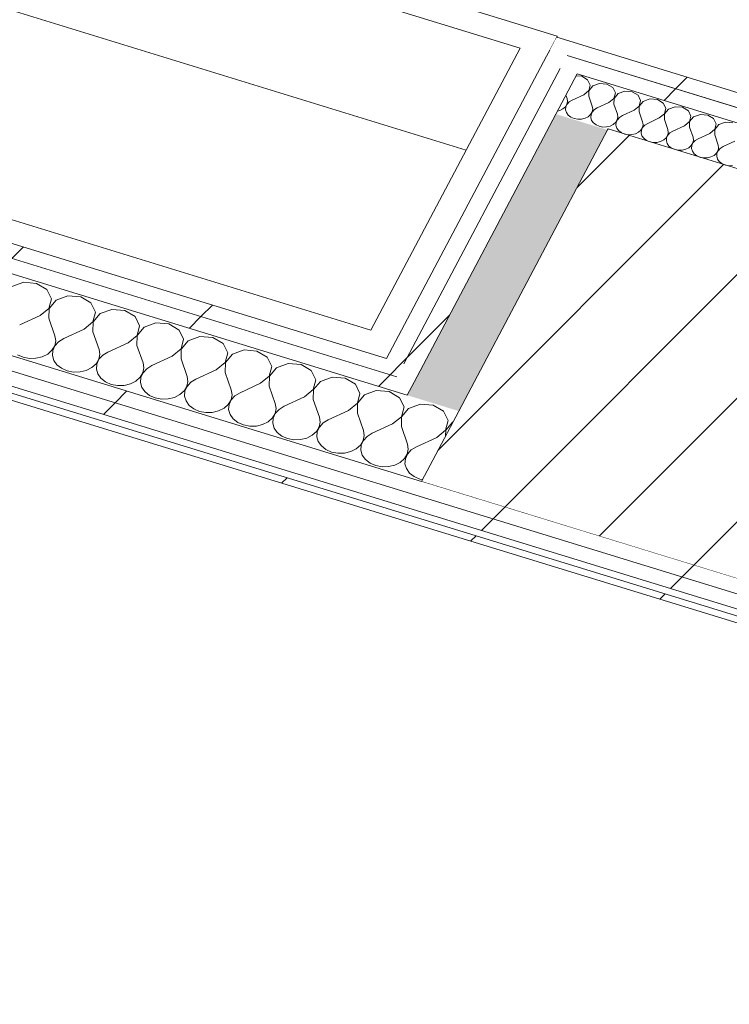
# Model space of a CAD drawing. Header units: millimetres. Extents: x -2220 to 52371, y -4077 to 6953.
# Tile 28 of 256: x 1041 to 1570, y 481 to 1213. Entities that reach past the tile are written whole.
import ezdxf

# ---------------------------------------------------------------- set-up
doc = ezdxf.new("R2010")
doc.units = ezdxf.units.MM
doc.header["$MEASUREMENT"] = 0
doc.linetypes.add('Wipeout_Contour', pattern=[1000, 0, -1000])
for name, color, linetype in [('10_ESTR_Pilars', 7, 'Continuous'), ('Nuevo_08_E_Envans secs', 7, 'Continuous'), ('Nuevo_09_EI_Mobiliari cuines', 7, 'Continuous')]:
    doc.layers.add(name, color=color, linetype=linetype)
for name, color, linetype, lineweight in [('10_ESTR_Pilars_Pluma_Nº__28', 7, 'Continuous', 20), ('10_ESTR_Pilars_Pluma_Nº__42', 8, 'Continuous', 25), ('Nuevo_08_E_Envans secs_Pluma_Nº__1', 7, 'Continuous', 5), ('Nuevo_09_EI_Mobiliari cuines_Pluma_Nº__1', 7, 'Continuous', 5)]:
    doc.layers.add(name, color=color, linetype=linetype, lineweight=lineweight)
for name, color, linetype, lineweight, true_color in [('Nuevo_08_E_Envans secs_Pluma_Nº__102', 7, 'Continuous', 5, 0xcccccc), ('Nuevo_08_E_Envans secs_Pluma_Nº__171', 171, 'Continuous', 13, 0xaaaaff), ('Nuevo_08_E_Envans secs_Pluma_Nº__177', 7, 'Continuous', 15, 0xf7e046)]:
    doc.layers.add(name, color=color, linetype=linetype, lineweight=lineweight, true_color=true_color)
pattern_1 = [(45, (0, 0), (-183.848, 183.848), [195, -65]), (45, (7e-14, 183.85), (-183.848, 183.848), [195, -65])]

# ---------------------------------------------------------------- blocks, each defined once
blk = doc.blocks.new('Elem Sección_18_1')
at = {"color": 254, "linetype": 'Wipeout_Contour', "lineweight": 0, "ltscale": 7554.124178}
blk.add_wipeout([(1479.36, 1132.12), (1340.4, 869.91), (1783.27, 734), (1922.23, 996.21)], dxfattribs=at).dxf.layer = '10_ESTR_Pilars'
at = {"layer": '10_ESTR_Pilars_Pluma_Nº__42', "linetype": 'Continuous', "lineweight": 25}
h = blk.add_hatch(dxfattribs=at)
h.set_pattern_fill('00_GCT_trama_45º_e1_400__05', color=8, style=0, pattern_type=2)
h.set_pattern_definition([(45, (0, 0), (-45.962, 45.962), [])])
h.paths.add_polyline_path([(1479.36, 1132.12), (1340.4, 869.91), (1783.27, 734), (1922.23, 996.21)])
at = {"layer": '10_ESTR_Pilars_Pluma_Nº__28', "color": 7, "linetype": 'Continuous', "lineweight": 20}
for p, q in [((1479.36, 1132.12), (1922.23, 996.21)), ((1340.4, 869.91), (1783.27, 734))]:
    blk.add_line(p, q, dxfattribs=at)
at = {"layer": '10_ESTR_Pilars_Pluma_Nº__28', "color": 7, "linetype": 'Continuous', "lineweight": 20, "flags": 128}
blk.add_lwpolyline([(1479.36, 1132.12), (1478.97, 1131.37), (1368.2, 922.35), (1340.4, 869.91)], dxfattribs=at)
blk = doc.blocks.new('*X79')
at = {"layer": 'Nuevo_08_E_Envans secs_Pluma_Nº__102', "color": 254, "linetype": 'Continuous', "lineweight": 5, "true_color": 0xcccccc}
for p, q in [((1044.43, 1018.09), (1035.71, 1014.91)), ((1054.04, 1017.31), (1044.43, 1018.09)), ((1061.67, 1012.8), (1054.04, 1017.31)), ((1065.05, 1005.91), (1061.67, 1012.8)), ((1063.16, 998.69), (1065.05, 1005.91)), ((1068.51, 1004.85), (1063.29, 998.65)), ((1077.23, 1008.03), (1068.51, 1004.85)), ((1086.84, 1007.25), (1077.23, 1008.03)), ((1094.48, 1002.73), (1086.84, 1007.25)), ((1056.57, 993.31), (1063.16, 998.69)), ((1063.29, 998.65), (1063.13, 991.3)), ((1097.85, 995.84), (1094.48, 1002.73)), ((1095.97, 988.63), (1097.85, 995.84)), ((1110.03, 997.96), (1101.32, 994.78)), ((1119.65, 997.18), (1110.03, 997.96)), ((1127.28, 992.67), (1119.65, 997.18)), ((1056.57, 993.31), (1041.44, 986.34)), ((1063.13, 991.3), (1067.68, 978.29)), ((1089.38, 983.24), (1095.97, 988.63)), ((1096.1, 988.58), (1095.94, 981.23)), ((1101.32, 994.78), (1096.1, 988.58)), ((1130.66, 985.77), (1127.28, 992.67)), ((1089.38, 983.24), (1074.24, 976.27)), ((1095.94, 981.23), (1100.48, 968.22)), ((1128.77, 978.56), (1130.66, 985.77)), ((1134.12, 984.71), (1128.9, 978.52)), ((1142.84, 987.89), (1134.12, 984.71)), ((1152.45, 987.11), (1142.84, 987.89)), ((1160.09, 982.6), (1152.45, 987.11)), ((1163.46, 975.71), (1160.09, 982.6)), ((1067.52, 970.93), (1068.27, 974.6)), ((1070.45, 973.93), (1067.65, 970.89)), ((1068.27, 974.6), (1067.68, 978.29)), ((1074.24, 976.27), (1070.45, 973.93)), ((1122.18, 973.17), (1128.77, 978.56)), ((1128.9, 978.52), (1128.74, 971.16)), ((1161.58, 968.49), (1163.46, 975.71)), ((1166.93, 974.64), (1161.71, 968.45)), ((1175.64, 977.83), (1166.93, 974.64)), ((1185.26, 977.04), (1175.64, 977.83)), ((1192.89, 972.53), (1185.26, 977.04)), ((1062.3, 964.74), (1065.48, 967.56)), ((1065.48, 967.56), (1067.52, 970.93)), ((1066.05, 967.38), (1065.76, 963.67)), ((1067.65, 970.89), (1066.05, 967.38)), ((1101.08, 964.53), (1100.48, 968.22)), ((1122.18, 973.17), (1107.05, 966.21)), ((1128.74, 971.16), (1133.29, 958.15)), ((1154.99, 963.11), (1161.58, 968.49)), ((1161.71, 968.45), (1161.55, 961.09)), ((1196.27, 965.64), (1192.89, 972.53)), ((1208.45, 967.76), (1199.73, 964.58)), ((1218.06, 966.98), (1208.45, 967.76)), ((1225.7, 962.47), (1218.06, 966.98)), ((1039.74, 964.19), (1043.97, 962.34)), ((1043.97, 962.34), (1048.7, 961.44)), ((1048.7, 961.44), (1053.58, 961.55)), ((1053.58, 961.55), (1058.23, 962.68)), ((1058.23, 962.68), (1062.3, 964.74)), ((1065.76, 963.67), (1066.82, 960.05)), ((1066.82, 960.05), (1069.14, 956.78)), ((1098.28, 957.49), (1100.32, 960.86)), ((1100.46, 960.82), (1098.85, 957.31)), ((1100.32, 960.86), (1101.08, 964.53)), ((1103.26, 963.86), (1100.46, 960.82)), ((1107.05, 966.21), (1103.26, 963.86)), ((1154.99, 963.11), (1139.85, 956.14)), ((1161.55, 961.09), (1166.09, 948.08)), ((1194.38, 958.42), (1196.27, 965.64)), ((1199.73, 964.58), (1194.51, 958.38)), ((1229.07, 955.57), (1225.7, 962.47)), ((1069.14, 956.78), (1072.54, 954.12)), ((1072.54, 954.12), (1076.78, 952.27)), ((1076.78, 952.27), (1081.51, 951.37)), ((1086.39, 951.49), (1091.04, 952.62)), ((1091.04, 952.62), (1095.1, 954.67)), ((1095.1, 954.67), (1098.28, 957.49)), ((1098.85, 957.31), (1098.57, 953.61)), ((1098.57, 953.61), (1099.63, 949.98)), ((1133.13, 950.79), (1133.88, 954.46)), ((1136.06, 953.8), (1133.26, 950.75)), ((1133.88, 954.46), (1133.29, 958.15)), ((1139.85, 956.14), (1136.06, 953.8)), ((1187.79, 953.04), (1172.66, 946.07)), ((1187.79, 953.04), (1194.38, 958.42)), ((1194.51, 958.38), (1194.35, 951.03)), ((1227.19, 948.36), (1229.07, 955.57)), ((1232.54, 954.51), (1227.32, 948.32)), ((1241.25, 957.69), (1232.54, 954.51)), ((1250.87, 956.91), (1241.25, 957.69)), ((1258.5, 952.4), (1250.87, 956.91)), ((1261.88, 945.5), (1258.5, 952.4)), ((1081.51, 951.37), (1086.39, 951.49)), ((1099.63, 949.98), (1101.95, 946.71)), ((1101.95, 946.71), (1105.35, 944.05)), ((1123.84, 942.55), (1127.91, 944.6)), ((1127.91, 944.6), (1131.08, 947.42)), ((1131.08, 947.42), (1133.13, 950.79)), ((1131.66, 947.25), (1131.37, 943.54)), ((1133.26, 950.75), (1131.66, 947.25)), ((1166.69, 944.4), (1166.09, 948.08)), ((1172.66, 946.07), (1168.87, 943.73)), ((1194.35, 951.03), (1198.9, 938.02)), ((1220.6, 942.97), (1227.19, 948.36)), ((1227.32, 948.32), (1227.16, 940.96)), ((1259.99, 938.29), (1261.88, 945.5)), ((1274.06, 947.62), (1265.34, 944.44)), ((1283.67, 946.84), (1274.06, 947.62)), ((1291.31, 942.33), (1283.67, 946.84)), ((1105.35, 944.05), (1109.58, 942.2)), ((1109.58, 942.2), (1114.31, 941.3)), ((1114.31, 941.3), (1119.19, 941.42)), ((1119.19, 941.42), (1123.84, 942.55)), ((1131.37, 943.54), (1132.43, 939.91)), ((1132.43, 939.91), (1134.75, 936.64)), ((1160.71, 934.53), (1163.89, 937.35)), ((1163.89, 937.35), (1165.93, 940.73)), ((1166.07, 940.69), (1164.46, 937.18)), ((1165.93, 940.73), (1166.69, 944.4)), ((1168.87, 943.73), (1166.07, 940.69)), ((1199.49, 934.33), (1198.9, 938.02)), ((1220.6, 942.97), (1205.46, 936)), ((1227.16, 940.96), (1231.7, 927.95)), ((1253.4, 932.9), (1259.99, 938.29)), ((1260.12, 938.25), (1259.96, 930.89)), ((1265.34, 944.44), (1260.12, 938.25)), ((1294.68, 935.44), (1291.31, 942.33)), ((1306.86, 937.56), (1298.15, 934.37)), ((1316.48, 936.77), (1306.86, 937.56)), ((1134.75, 936.64), (1138.15, 933.98)), ((1138.15, 933.98), (1142.38, 932.13)), ((1142.38, 932.13), (1147.12, 931.23)), ((1147.12, 931.23), (1152, 931.35)), ((1152, 931.35), (1156.65, 932.48)), ((1156.65, 932.48), (1160.71, 934.53)), ((1164.46, 937.18), (1164.18, 933.47)), ((1164.18, 933.47), (1165.24, 929.84)), ((1196.69, 927.29), (1198.74, 930.66)), ((1198.87, 930.62), (1197.27, 927.11)), ((1198.74, 930.66), (1199.49, 934.33)), ((1201.67, 933.66), (1198.87, 930.62)), ((1205.46, 936), (1201.67, 933.66)), ((1253.4, 932.9), (1238.26, 925.94)), ((1259.96, 930.89), (1264.51, 917.88)), ((1292.8, 928.22), (1294.68, 935.44)), ((1298.15, 934.37), (1292.93, 928.18)), ((1324.11, 932.26), (1316.48, 936.77)), ((1327.49, 925.37), (1324.11, 932.26)), ((1165.24, 929.84), (1167.55, 926.58)), ((1167.55, 926.58), (1170.96, 923.92)), ((1170.96, 923.92), (1175.19, 922.07)), ((1189.45, 922.41), (1193.52, 924.47)), ((1193.52, 924.47), (1196.69, 927.29)), ((1197.27, 927.11), (1196.98, 923.4)), ((1196.98, 923.4), (1198.04, 919.78)), ((1231.54, 920.59), (1232.3, 924.26)), ((1234.48, 923.59), (1231.67, 920.55)), ((1232.3, 924.26), (1231.7, 927.95)), ((1238.26, 925.94), (1234.48, 923.59)), ((1286.2, 922.84), (1271.07, 915.87)), ((1286.2, 922.84), (1292.8, 928.22)), ((1292.93, 928.18), (1292.77, 920.82)), ((1325.6, 918.15), (1327.49, 925.37)), ((1330.95, 924.31), (1325.73, 918.11)), ((1339.67, 927.49), (1330.95, 924.31)), ((1349.28, 926.71), (1339.67, 927.49)), ((1356.92, 922.2), (1349.28, 926.71)), ((1175.19, 922.07), (1179.92, 921.17)), ((1179.92, 921.17), (1184.8, 921.28)), ((1184.8, 921.28), (1189.45, 922.41)), ((1198.04, 919.78), (1200.36, 916.51)), ((1200.36, 916.51), (1203.76, 913.85)), ((1226.32, 914.4), (1229.5, 917.22)), ((1229.5, 917.22), (1231.54, 920.59)), ((1230.07, 917.04), (1229.79, 913.34)), ((1231.67, 920.55), (1230.07, 917.04)), ((1265.1, 914.2), (1264.51, 917.88)), ((1271.07, 915.87), (1267.28, 913.53)), ((1292.77, 920.82), (1297.31, 907.81)), ((1319.01, 912.77), (1325.6, 918.15)), ((1325.73, 918.11), (1325.57, 910.76)), ((1360.29, 915.3), (1356.92, 922.2)), ((1358.4, 908.09), (1360.29, 915.3)), ((1203.76, 913.85), (1207.99, 912)), ((1207.99, 912), (1212.73, 911.1)), ((1212.73, 911.1), (1217.61, 911.22)), ((1217.61, 911.22), (1222.26, 912.35)), ((1222.26, 912.35), (1226.32, 914.4)), ((1229.79, 913.34), (1230.84, 909.71)), ((1230.84, 909.71), (1233.16, 906.44)), ((1262.3, 907.15), (1264.35, 910.53)), ((1264.48, 910.48), (1262.88, 906.98)), ((1264.35, 910.53), (1265.1, 914.2)), ((1267.28, 913.53), (1264.48, 910.48)), ((1319.01, 912.77), (1303.87, 905.8)), ((1325.57, 910.76), (1330.12, 897.75)), ((1351.81, 902.7), (1358.4, 908.09)), ((1358.54, 908.05), (1358.45, 903.96)), ((1363.76, 914.24), (1358.54, 908.05)), ((1363.93, 914.3), (1363.76, 914.24)), ((1233.16, 906.44), (1236.57, 903.78)), ((1236.57, 903.78), (1240.8, 901.93)), ((1240.8, 901.93), (1245.53, 901.03)), ((1245.53, 901.03), (1250.41, 901.15)), ((1250.41, 901.15), (1255.06, 902.28)), ((1255.06, 902.28), (1259.13, 904.33)), ((1259.13, 904.33), (1262.3, 907.15)), ((1262.88, 906.98), (1262.59, 903.27)), ((1262.59, 903.27), (1263.65, 899.64)), ((1297.15, 900.46), (1297.91, 904.13)), ((1300.09, 903.46), (1297.28, 900.42)), ((1297.91, 904.13), (1297.31, 907.81)), ((1303.87, 905.8), (1300.09, 903.46)), ((1351.81, 902.7), (1336.68, 895.73)), ((1263.65, 899.64), (1265.97, 896.38)), ((1265.97, 896.38), (1269.37, 893.71)), ((1269.37, 893.71), (1273.6, 891.86)), ((1287.87, 892.21), (1291.93, 894.26)), ((1291.93, 894.26), (1295.11, 897.08)), ((1295.11, 897.08), (1297.15, 900.46)), ((1295.68, 896.91), (1295.4, 893.2)), ((1297.28, 900.42), (1295.68, 896.91)), ((1329.96, 890.39), (1330.71, 894.06)), ((1332.89, 893.39), (1330.09, 890.35)), ((1330.71, 894.06), (1330.12, 897.75)), ((1336.68, 895.73), (1332.89, 893.39)), ((1273.6, 891.86), (1278.34, 890.96)), ((1278.34, 890.96), (1283.22, 891.08)), ((1283.22, 891.08), (1287.87, 892.21)), ((1295.4, 893.2), (1296.45, 889.58)), ((1296.45, 889.58), (1298.77, 886.31)), ((1298.77, 886.31), (1302.18, 883.65)), ((1324.74, 884.2), (1327.91, 887.02)), ((1327.91, 887.02), (1329.96, 890.39)), ((1328.48, 886.84), (1328.2, 883.13)), ((1330.09, 890.35), (1328.48, 886.84)), ((1302.18, 883.65), (1306.41, 881.8)), ((1306.41, 881.8), (1311.14, 880.9)), ((1311.14, 880.9), (1316.02, 881.01)), ((1316.02, 881.01), (1320.67, 882.14)), ((1320.67, 882.14), (1324.74, 884.2)), ((1328.2, 883.13), (1329.26, 879.51)), ((1329.26, 879.51), (1331.58, 876.24)), ((1331.58, 876.24), (1334.98, 873.58)), ((1334.98, 873.58), (1339.21, 871.73)), ((1339.21, 871.73), (1341.17, 871.36))]:
    blk.add_line(p, q, dxfattribs=at)
blk = doc.blocks.new('Elem Sección_68_1')
at = {"layer": 'Nuevo_08_E_Envans secs', "lineweight": 0}
blk.add_blockref('*X79', (0, 0), dxfattribs=at)
at = {"color": 254, "linetype": 'Wipeout_Contour', "lineweight": 0, "ltscale": 7697.794071}
blk.add_wipeout([(-1333.61, 1774.15), (-1338.77, 1764.41), (1322.18, 947.8), (1327.34, 957.54)], dxfattribs=at).dxf.layer = 'Nuevo_08_E_Envans secs'
at = {"layer": 'Nuevo_08_E_Envans secs_Pluma_Nº__177', "linetype": 'Continuous', "lineweight": 15, "true_color": 0xf7e046}
h = blk.add_hatch(dxfattribs=at)
h.set_pattern_fill('Panellat_HPL_0001', color=53, style=0, pattern_type=2)
h.set_pattern_definition(pattern_1)
h.paths.add_polyline_path([(-1333.61, 1774.15), (-1338.77, 1764.41), (1322.18, 947.8), (1327.34, 957.54)])
at = {"color": 254, "linetype": 'Wipeout_Contour', "lineweight": 0, "ltscale": 11547.924012}
blk.add_wipeout([(-1351.57, 1768.34), (-1356.73, 1758.6), (1329.81, 934.13), (1334.98, 943.87), (1322.18, 947.8), (-1338.77, 1764.41)], dxfattribs=at).dxf.layer = 'Nuevo_08_E_Envans secs'
at = {"layer": 'Nuevo_08_E_Envans secs_Pluma_Nº__177', "linetype": 'Continuous', "lineweight": 15, "true_color": 0xf7e046}
h = blk.add_hatch(dxfattribs=at)
h.set_pattern_fill('Panellat_HPL_0001', color=53, style=0, pattern_type=2)
h.set_pattern_definition(pattern_1)
h.paths.add_polyline_path([(-1351.57, 1768.34), (-1356.73, 1758.6), (1329.81, 934.13), (1334.98, 943.87), (1322.18, 947.8), (-1338.77, 1764.41)])
at = {"color": 254, "linetype": 'Wipeout_Contour', "lineweight": 0, "ltscale": 15391.489006}
blk.add_wipeout([(-1466.2, 1731.23), (-1471.36, 1721.49), (2509.18, 499.91), (2514.34, 509.65), (1783.27, 734), (1340.4, 869.91), (-1397.31, 1710.08)], dxfattribs=at).dxf.layer = 'Nuevo_08_E_Envans secs'
at = {"layer": 'Nuevo_08_E_Envans secs_Pluma_Nº__177', "linetype": 'Continuous', "lineweight": 15, "true_color": 0xf7e046}
h = blk.add_hatch(dxfattribs=at)
h.set_pattern_fill('Panellat_HPL_0001', color=53, style=0, pattern_type=2)
h.set_pattern_definition(pattern_1)
h.paths.add_polyline_path([(-1466.2, 1731.23), (-1471.36, 1721.49), (2509.18, 499.91), (2514.34, 509.65), (1783.27, 734), (1340.4, 869.91), (-1397.31, 1710.08)])
at = {"color": 254, "linetype": 'Wipeout_Contour', "lineweight": 0, "ltscale": 11922.521795}
blk.add_wipeout([(-1484.16, 1725.41), (-1489.32, 1715.67), (2504.02, 490.17), (2509.18, 499.91), (-1471.36, 1721.49)], dxfattribs=at).dxf.layer = 'Nuevo_08_E_Envans secs'
at = {"layer": 'Nuevo_08_E_Envans secs_Pluma_Nº__177', "linetype": 'Continuous', "lineweight": 15, "true_color": 0xf7e046}
h = blk.add_hatch(dxfattribs=at)
h.set_pattern_fill('Panellat_HPL_0001', color=53, style=0, pattern_type=2)
h.set_pattern_definition(pattern_1)
h.paths.add_polyline_path([(-1484.16, 1725.41), (-1489.32, 1715.67), (2504.02, 490.17), (2509.18, 499.91), (-1471.36, 1721.49)])
at = {"color": 254, "linetype": 'Wipeout_Contour', "lineweight": 0, "ltscale": 9665.153521}
blk.add_wipeout([(-1510.4, 1716.92), (-1512.78, 1712.42), (2499.26, 481.18), (2501.64, 485.67)], dxfattribs=at).dxf.layer = 'Nuevo_08_E_Envans secs'
at = {"layer": 'Nuevo_08_E_Envans secs_Pluma_Nº__171', "linetype": 'Continuous', "lineweight": 13, "true_color": 0xaaaaff}
h = blk.add_hatch(dxfattribs=at)
h.set_pattern_fill('Panellat_HPL_0001', color=161, style=0, pattern_type=2)
h.set_pattern_definition(pattern_1)
h.paths.add_polyline_path([(-1510.4, 1716.92), (-1512.78, 1712.42), (2499.26, 481.18), (2501.64, 485.67)])
at = {"layer": 'Nuevo_08_E_Envans secs_Pluma_Nº__1', "color": 7, "linetype": 'Continuous', "lineweight": 5}
for p, q in [((-1338.77, 1764.41), (1322.18, 947.8)), ((-1471.36, 1721.49), (2509.18, 499.91)), ((-1512.78, 1712.42), (2499.26, 481.18))]:
    blk.add_line(p, q, dxfattribs=at)
at = {"layer": 'Nuevo_08_E_Envans secs_Pluma_Nº__1', "color": 7, "linetype": 'Continuous', "lineweight": 5, "flags": 128}
for points in [[(-1333.61, 1774.15), (-752.15, 1595.71), (-161.66, 1414.49), (428.82, 1233.28), (1314.55, 961.46)], [(-1369.52, 1762.53), (-1356.73, 1758.6), (1329.81, 934.13)], [(-1466.2, 1731.23), (-1397.31, 1710.08), (1340.4, 869.91)], [(-1510.4, 1716.92), (-1504.5, 1715.11), (2501.64, 485.67)], [(-1502.11, 1719.6), (-1489.32, 1715.67), (2504.02, 490.17)]]:
    blk.add_lwpolyline(points, dxfattribs=at)
blk = doc.blocks.new('Elem Sección_88_1')
at = {"layer": 'Nuevo_09_EI_Mobiliari cuines_Pluma_Nº__1', "color": 7, "linetype": 'Continuous', "lineweight": 5}
for p, q in [((999.72, 1336.8), (1441.6, 1201.19)), ((991.78, 1321.82), (1413.98, 1192.25)), ((456.44, 1242.22), (1302.81, 982.49)), ((1373.77, 1116.4), (991.78, 1233.63)), ((1441.6, 1201.19), (1441.2, 1200.44)), ((1441.6, 1201.19), (1441.6, 1200.32)), ((1441.2, 1200.44), (1436.04, 1190.7)), ((1413.98, 1192.25), (1302.81, 982.49))]:
    blk.add_line(p, q, dxfattribs=at)
blk = doc.blocks.new('*X192')
at = {"layer": 'Nuevo_08_E_Envans secs_Pluma_Nº__102', "color": 254, "linetype": 'Continuous', "lineweight": 5, "true_color": 0xcccccc}
for p, q in [((1459.81, 1171.26), (1455.66, 1171.59)), ((1464.18, 1168.68), (1459.81, 1171.26)), ((1466.11, 1164.74), (1464.18, 1168.68)), ((1465.03, 1160.62), (1466.11, 1164.74)), ((1473.07, 1165.95), (1468.08, 1164.13)), ((1478.56, 1165.5), (1473.07, 1165.95)), ((1482.92, 1162.93), (1478.56, 1165.5)), ((1448.01, 1157.15), (1448.86, 1154.71)), ((1461.26, 1157.54), (1452.61, 1153.56)), ((1461.26, 1157.54), (1465.03, 1160.62)), ((1465.1, 1160.59), (1465.01, 1156.39)), ((1468.08, 1164.13), (1465.1, 1160.59)), ((1484.85, 1158.99), (1482.92, 1162.93)), ((1483.77, 1154.86), (1484.85, 1158.99)), ((1486.83, 1158.38), (1483.85, 1154.84)), ((1491.81, 1160.2), (1486.83, 1158.38)), ((1497.3, 1159.75), (1491.81, 1160.2)), ((1501.67, 1157.17), (1497.3, 1159.75)), ((1503.6, 1153.23), (1501.67, 1157.17)), ((1447.6, 1148.58), (1448.77, 1150.5)), ((1448.85, 1150.48), (1447.93, 1148.48)), ((1448.77, 1150.5), (1449.2, 1152.6)), ((1450.45, 1152.22), (1448.85, 1150.48)), ((1449.2, 1152.6), (1448.86, 1154.71)), ((1452.61, 1153.56), (1450.45, 1152.22)), ((1465.01, 1156.39), (1467.61, 1148.96)), ((1480.01, 1151.79), (1471.36, 1147.81)), ((1480.01, 1151.79), (1483.77, 1154.86)), ((1483.85, 1154.84), (1483.76, 1150.64)), ((1483.76, 1150.64), (1486.35, 1143.2)), ((1502.52, 1149.11), (1503.6, 1153.23)), ((1505.58, 1152.63), (1502.59, 1149.09)), ((1510.56, 1154.45), (1505.58, 1152.63)), ((1516.05, 1154), (1510.56, 1154.45)), ((1520.41, 1151.42), (1516.05, 1154)), ((1522.34, 1147.48), (1520.41, 1151.42)), ((1441.77, 1145.38), (1443.46, 1145.79)), ((1443.46, 1145.79), (1445.79, 1146.97)), ((1445.79, 1146.97), (1447.6, 1148.58)), ((1447.93, 1148.48), (1447.77, 1146.36)), ((1447.77, 1146.36), (1448.37, 1144.29)), ((1448.37, 1144.29), (1449.7, 1142.42)), ((1449.7, 1142.42), (1451.64, 1140.9)), ((1464.53, 1141.21), (1466.35, 1142.82)), ((1466.35, 1142.82), (1467.52, 1144.75)), ((1466.67, 1142.72), (1466.51, 1140.61)), ((1467.59, 1144.73), (1466.67, 1142.72)), ((1467.52, 1144.75), (1467.95, 1146.85)), ((1469.19, 1146.47), (1467.59, 1144.73)), ((1467.95, 1146.85), (1467.61, 1148.96)), ((1471.36, 1147.81), (1469.19, 1146.47)), ((1486.69, 1141.1), (1486.35, 1143.2)), ((1498.75, 1146.03), (1490.1, 1142.05)), ((1498.75, 1146.03), (1502.52, 1149.11)), ((1502.59, 1149.09), (1502.5, 1144.88)), ((1502.5, 1144.88), (1505.1, 1137.45)), ((1517.5, 1140.28), (1521.26, 1143.36)), ((1521.34, 1143.33), (1521.25, 1139.13)), ((1521.26, 1143.36), (1522.34, 1147.48)), ((1524.32, 1146.87), (1521.34, 1143.33)), ((1529.3, 1148.69), (1524.32, 1146.87)), ((1534.79, 1148.25), (1529.3, 1148.69)), ((1539.16, 1145.67), (1534.79, 1148.25)), ((1541.09, 1141.73), (1539.16, 1145.67)), ((1548.05, 1142.94), (1543.07, 1141.12)), ((1553.54, 1142.49), (1548.05, 1142.94)), ((1557.9, 1139.92), (1553.54, 1142.49)), ((1451.64, 1140.9), (1454.06, 1139.84)), ((1454.06, 1139.84), (1456.77, 1139.33)), ((1456.77, 1139.33), (1459.55, 1139.39)), ((1459.55, 1139.39), (1462.21, 1140.04)), ((1462.21, 1140.04), (1464.53, 1141.21)), ((1466.51, 1140.61), (1467.12, 1138.53)), ((1467.12, 1138.53), (1468.44, 1136.67)), ((1468.44, 1136.67), (1470.39, 1135.15)), ((1470.39, 1135.15), (1472.81, 1134.09)), ((1480.95, 1134.29), (1483.28, 1135.46)), ((1483.28, 1135.46), (1485.09, 1137.07)), ((1485.09, 1137.07), (1486.26, 1139)), ((1485.42, 1136.97), (1485.26, 1134.85)), ((1486.34, 1138.98), (1485.42, 1136.97)), ((1486.26, 1139), (1486.69, 1141.1)), ((1487.94, 1140.71), (1486.34, 1138.98)), ((1490.1, 1142.05), (1487.94, 1140.71)), ((1505.01, 1133.25), (1505.44, 1135.34)), ((1506.68, 1134.96), (1505.08, 1133.22)), ((1505.44, 1135.34), (1505.1, 1137.45)), ((1508.85, 1136.3), (1506.68, 1134.96)), ((1517.5, 1140.28), (1508.85, 1136.3)), ((1521.25, 1139.13), (1523.85, 1131.7)), ((1536.24, 1134.53), (1540.01, 1137.61)), ((1540.08, 1137.58), (1539.99, 1133.38)), ((1540.01, 1137.61), (1541.09, 1141.73)), ((1543.07, 1141.12), (1540.08, 1137.58)), ((1559.83, 1135.98), (1557.9, 1139.92)), ((1558.75, 1131.85), (1559.83, 1135.98)), ((1561.81, 1135.37), (1558.83, 1131.83)), ((1566.79, 1137.19), (1561.81, 1135.37)), ((1572.29, 1136.74), (1566.79, 1137.19)), ((1472.81, 1134.09), (1475.51, 1133.57)), ((1475.51, 1133.57), (1478.3, 1133.64)), ((1478.3, 1133.64), (1480.95, 1134.29)), ((1485.26, 1134.85), (1485.86, 1132.78)), ((1485.86, 1132.78), (1487.19, 1130.91)), ((1487.19, 1130.91), (1489.13, 1129.39)), ((1489.13, 1129.39), (1491.23, 1128.47)), ((1491.91, 1128.27), (1494.26, 1127.82)), ((1494.26, 1127.82), (1497.04, 1127.89)), ((1497.04, 1127.89), (1499.7, 1128.53)), ((1499.7, 1128.53), (1502.02, 1129.71)), ((1502.02, 1129.71), (1503.84, 1131.32)), ((1503.84, 1131.32), (1505.01, 1133.25)), ((1504.17, 1131.22), (1504, 1129.1)), ((1504, 1129.1), (1504.61, 1127.03)), ((1505.08, 1133.22), (1504.17, 1131.22)), ((1523.75, 1127.49), (1524.18, 1129.59)), ((1525.43, 1129.21), (1523.83, 1127.47)), ((1524.18, 1129.59), (1523.85, 1131.7)), ((1527.59, 1130.55), (1525.43, 1129.21)), ((1536.24, 1134.53), (1527.59, 1130.55)), ((1539.99, 1133.38), (1542.59, 1125.94)), ((1554.99, 1128.78), (1546.34, 1124.79)), ((1554.99, 1128.78), (1558.75, 1131.85)), ((1558.83, 1131.83), (1558.74, 1127.63)), ((1558.74, 1127.63), (1561.34, 1120.19)), ((1504.61, 1127.03), (1505.93, 1125.16)), ((1505.93, 1125.16), (1507.88, 1123.64)), ((1507.88, 1123.64), (1509.98, 1122.72)), ((1510.65, 1122.52), (1513, 1122.07)), ((1513, 1122.07), (1515.79, 1122.14)), ((1515.79, 1122.14), (1518.45, 1122.78)), ((1518.45, 1122.78), (1520.77, 1123.95)), ((1520.77, 1123.95), (1522.59, 1125.57)), ((1522.59, 1125.57), (1523.75, 1127.49)), ((1522.91, 1125.47), (1522.75, 1123.35)), ((1522.75, 1123.35), (1523.35, 1121.27)), ((1523.83, 1127.47), (1522.91, 1125.47)), ((1523.35, 1121.27), (1524.68, 1119.41)), ((1541.33, 1119.81), (1542.5, 1121.74)), ((1542.57, 1121.72), (1541.66, 1119.71)), ((1542.5, 1121.74), (1542.93, 1123.84)), ((1544.18, 1123.46), (1542.57, 1121.72)), ((1542.93, 1123.84), (1542.59, 1125.94)), ((1546.34, 1124.79), (1544.18, 1123.46)), ((1573.73, 1123.02), (1565.09, 1119.04)), ((1524.68, 1119.41), (1526.63, 1117.89)), ((1526.63, 1117.89), (1528.72, 1116.97)), ((1529.4, 1116.76), (1531.75, 1116.32)), ((1531.75, 1116.32), (1534.53, 1116.38)), ((1534.53, 1116.38), (1537.19, 1117.03)), ((1537.19, 1117.03), (1539.52, 1118.2)), ((1539.52, 1118.2), (1541.33, 1119.81)), ((1541.66, 1119.71), (1541.5, 1117.59)), ((1541.5, 1117.59), (1542.1, 1115.52)), ((1542.1, 1115.52), (1543.43, 1113.66)), ((1543.43, 1113.66), (1545.37, 1112.13)), ((1558.26, 1112.45), (1560.08, 1114.06)), ((1560.08, 1114.06), (1561.24, 1115.99)), ((1560.4, 1113.96), (1560.24, 1111.84)), ((1561.32, 1115.96), (1560.4, 1113.96)), ((1561.24, 1115.99), (1561.67, 1118.09)), ((1562.92, 1117.7), (1561.32, 1115.96)), ((1561.67, 1118.09), (1561.34, 1120.19)), ((1565.09, 1119.04), (1562.92, 1117.7)), ((1545.37, 1112.13), (1547.47, 1111.22)), ((1548.14, 1111.01), (1550.49, 1110.56)), ((1550.49, 1110.56), (1553.28, 1110.63)), ((1553.28, 1110.63), (1555.94, 1111.28)), ((1555.94, 1111.28), (1558.26, 1112.45)), ((1560.24, 1111.84), (1560.85, 1109.77)), ((1560.85, 1109.77), (1562.17, 1107.9)), ((1562.17, 1107.9), (1564.12, 1106.38)), ((1564.12, 1106.38), (1566.22, 1105.46)), ((1566.89, 1105.26), (1569.24, 1104.81)), ((1569.24, 1104.81), (1572.03, 1104.88))]:
    blk.add_line(p, q, dxfattribs=at)
blk = doc.blocks.new('Elem Sección_139_1')
at = {"layer": 'Nuevo_08_E_Envans secs', "lineweight": 0}
blk.add_blockref('*X192', (0, 0), dxfattribs=at)
at = {"color": 254, "linetype": 'Wipeout_Contour', "lineweight": 0, "ltscale": 12360.857658}
blk.add_wipeout([(1441.2, 1200.44), (1436.04, 1190.7), (1448.83, 1186.78), (1994.05, 1019.46), (2006.84, 1015.53), (2012, 1025.27)], dxfattribs=at).dxf.layer = 'Nuevo_08_E_Envans secs'
at = {"layer": 'Nuevo_08_E_Envans secs_Pluma_Nº__177', "linetype": 'Continuous', "lineweight": 15, "true_color": 0xf7e046}
h = blk.add_hatch(dxfattribs=at)
h.set_pattern_fill('Panellat_HPL_0001', color=53, style=0, pattern_type=2)
h.set_pattern_definition(pattern_1)
h.paths.add_polyline_path([(1441.2, 1200.44), (1436.04, 1190.7), (1448.83, 1186.78), (1994.05, 1019.46), (2006.84, 1015.53), (2012, 1025.27)])
at = {"color": 254, "linetype": 'Wipeout_Contour', "lineweight": 0, "ltscale": 12296.65359}
blk.add_wipeout([(1448.83, 1186.78), (1443.67, 1177.04), (1456.47, 1173.11), (1976.09, 1013.65), (1988.89, 1009.72), (1994.05, 1019.46)], dxfattribs=at).dxf.layer = 'Nuevo_08_E_Envans secs'
at = {"layer": 'Nuevo_08_E_Envans secs_Pluma_Nº__177', "linetype": 'Continuous', "lineweight": 15, "true_color": 0xf7e046}
h = blk.add_hatch(dxfattribs=at)
h.set_pattern_fill('Panellat_HPL_0001', color=53, style=0, pattern_type=2)
h.set_pattern_definition(pattern_1)
h.paths.add_polyline_path([(1448.83, 1186.78), (1443.67, 1177.04), (1456.47, 1173.11), (1976.09, 1013.65), (1988.89, 1009.72), (1994.05, 1019.46)])
at = {"layer": 'Nuevo_08_E_Envans secs_Pluma_Nº__1', "color": 7, "linetype": 'Continuous', "lineweight": 5}
for p, q in [((1441.2, 1200.44), (2012, 1025.27)), ((1448.83, 1186.78), (1994.05, 1019.46)), ((1456.47, 1173.11), (1976.09, 1013.65))]:
    blk.add_line(p, q, dxfattribs=at)
blk = doc.blocks.new('*X194')
at = {"layer": 'Nuevo_08_E_Envans secs_Pluma_Nº__102', "linetype": 'Continuous', "lineweight": 5, "true_color": 0xcccccc}
blk.add_hatch(color=254, dxfattribs=at).paths.add_polyline_path([(1329.81, 934.13), (1368.2, 922.35), (1478.97, 1131.37), (1440.59, 1143.15), (1334.98, 943.87)])
blk = doc.blocks.new('Elem Sección_140_1')
at = {"layer": 'Nuevo_08_E_Envans secs', "lineweight": 0}
blk.add_blockref('*X194', (0, 0), dxfattribs=at)
at = {"color": 254, "linetype": 'Wipeout_Contour', "lineweight": 0, "ltscale": 8866.239722}
blk.add_wipeout([(1314.55, 961.46), (1327.34, 957.54), (1443.67, 1177.04), (1448.83, 1186.78), (1436.04, 1190.7)], dxfattribs=at).dxf.layer = 'Nuevo_08_E_Envans secs'
at = {"layer": 'Nuevo_08_E_Envans secs_Pluma_Nº__177', "linetype": 'Continuous', "lineweight": 15, "true_color": 0xf7e046}
h = blk.add_hatch(dxfattribs=at)
h.set_pattern_fill('Panellat_HPL_0001', color=53, style=0, pattern_type=2)
h.set_pattern_definition(pattern_1)
h.paths.add_polyline_path([(1314.55, 961.46), (1327.34, 957.54), (1443.67, 1177.04), (1448.83, 1186.78), (1436.04, 1190.7)])
at = {"color": 254, "linetype": 'Wipeout_Contour', "lineweight": 0, "ltscale": 10470.357293}
blk.add_wipeout([(1327.34, 957.54), (1322.18, 947.8), (1334.98, 943.87), (1440.59, 1143.15), (1456.47, 1173.11), (1443.67, 1177.04)], dxfattribs=at).dxf.layer = 'Nuevo_08_E_Envans secs'
at = {"layer": 'Nuevo_08_E_Envans secs_Pluma_Nº__177', "linetype": 'Continuous', "lineweight": 15, "true_color": 0xf7e046}
h = blk.add_hatch(dxfattribs=at)
h.set_pattern_fill('Panellat_HPL_0001', color=53, style=0, pattern_type=2)
h.set_pattern_definition(pattern_1)
h.paths.add_polyline_path([(1327.34, 957.54), (1322.18, 947.8), (1334.98, 943.87), (1440.59, 1143.15), (1456.47, 1173.11), (1443.67, 1177.04)])
at = {"layer": 'Nuevo_08_E_Envans secs_Pluma_Nº__1', "color": 7, "linetype": 'Continuous', "lineweight": 5}
blk.add_line((1443.67, 1177.04), (1327.34, 957.54), dxfattribs=at)
at = {"layer": 'Nuevo_08_E_Envans secs_Pluma_Nº__1', "color": 7, "linetype": 'Continuous', "lineweight": 5, "flags": 128}
for points in [[(1436.04, 1190.7), (1433.66, 1186.21), (1314.55, 961.46)], [(1456.47, 1173.11), (1440.59, 1143.15), (1334.98, 943.87), (1329.81, 934.13)]]:
    blk.add_lwpolyline(points, dxfattribs=at)

msp = doc.modelspace()

# ---------------------------------------------------------------- block references
at = {"layer": '10_ESTR_Pilars', "lineweight": 0}
msp.add_blockref('Elem Sección_18_1', (0, 0), dxfattribs=at)

# ---------------------------------------------------------------- next in the draw order: block references
at = {"layer": 'Nuevo_08_E_Envans secs', "lineweight": 0}
msp.add_blockref('Elem Sección_68_1', (0, 0), dxfattribs=at)

# ---------------------------------------------------------------- next in the draw order: block references
at = {"layer": 'Nuevo_09_EI_Mobiliari cuines', "lineweight": 0}
msp.add_blockref('Elem Sección_88_1', (0, 0), dxfattribs=at)

# ---------------------------------------------------------------- next in the draw order: block references
at = {"layer": 'Nuevo_08_E_Envans secs', "lineweight": 0}
msp.add_blockref('Elem Sección_139_1', (0, 0), dxfattribs=at)

# ---------------------------------------------------------------- next in the draw order: block references
msp.add_blockref('Elem Sección_140_1', (0, 0), dxfattribs=at)

doc.saveas('drawing.dxf')
